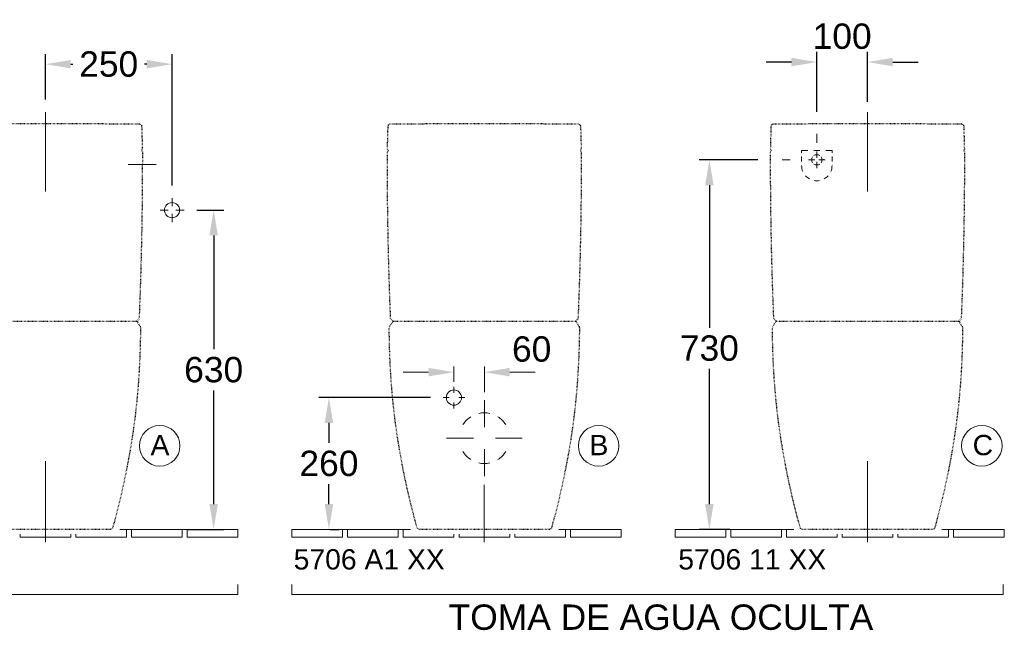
# Model space of a CAD drawing. Extents: x -36 to 10459, y -4640 to 3214.
# Tile 2 of 14: x 1269 to 3213, y -4564 to -3360. Entities that reach past the tile are written whole.
import ezdxf

# ---------------------------------------------------------------- set-up
doc = ezdxf.new("R2010")
doc.units = 0
doc.linetypes.add('ACAD_ISO03W100', pattern=[30, 12, -18])
doc.linetypes.add('VERDECKT2', pattern=[4.7625, 3.175, -1.5875])
doc.layers.get('Defpoints').update_dxf_attribs({"linetype": 'CONTINUOUS'})
doc.layers.add('0-Dick-Verdeckt', color=254, linetype='VERDECKT2', lineweight=30)
doc.layers.add('0-Dünn', color=2, linetype='CONTINUOUS', lineweight=5)
doc.styles.get("Standard").update_dxf_attribs({"font": 'arial.ttf'})
doc.styles.add('STYL2', font='arial.ttf')
doc.dimstyles.get("Standard").update_dxf_attribs({"dimscale": 0, "dimtxt": 50, "dimasz": 50, "dimexe": 20, "dimexo": 25, "dimgap": 15, "dimtad": 0, "dimtih": 1, "dimtoh": 1, "dimdec": 0, "dimdsep": 46, "dimtxsty": 'STYL2', "dimcen": 3, "dimclrd": 256, "dimclre": 256, "dimclrt": 256, "dimadec": 0, "dimazin": 0, "dimtfac": 1, "dimtdec": 0, "dimtofl": 0, "dimtmove": 0, "dimatfit": 3, "dimfxl": 0, "dimtolj": 1, "dimtzin": 0, "dimarcsym": 0})

# ---------------------------------------------------------------- blocks, each defined once
blk = doc.blocks.new('*D192')
at = {"layer": '0-Dünn', "linetype": 'Continuous', "lineweight": -2}
for p, q in [((1618.7, -3735.3), (1672.2, -3735.3)), ((1652.2, -3785.3), (1652.2, -4009.6)), ((1652.2, -4315), (1652.2, -4090.7)), ((1599.1, -4365), (1672.2, -4365))]:
    blk.add_line(p, q, dxfattribs=at)
at = {"layer": '0-Dünn', "linetype": 'Continuous'}
for points in [[(1643.8, -3785.3), (1660.5, -3785.3), (1652.2, -3735.3)], [(1643.8, -4315), (1660.5, -4315), (1652.2, -4365)]]:
    blk.add_solid(points, dxfattribs=at)
at = {"layer": 'Defpoints', "color": 0, "linetype": 'Continuous'}
for p in [(1593.7, -3735.3), (1574.1, -4365), (1652.2, -4365)]:
    blk.add_point(p, dxfattribs=at)
at = {"layer": '0-Dünn', "linetype": 'Continuous', "insert": (1652.2, -4050.2), "char_height": 50, "attachment_point": 5, "style": 'STYL2'}
blk.add_mtext('\\A1;630', dxfattribs=at)
blk = doc.blocks.new('*D193')
at = {"layer": '0-Dünn', "linetype": 'Continuous', "lineweight": -2}
for p, q in [((1320, -3516.9), (1320, -3427.5)), ((1570, -3686.6), (1570, -3427.5)), ((1370, -3447.5), (1374.4, -3447.5)), ((1520, -3447.5), (1515.6, -3447.5))]:
    blk.add_line(p, q, dxfattribs=at)
at = {"layer": '0-Dünn', "linetype": 'Continuous'}
for points in [[(1370, -3439.2), (1370, -3455.8), (1320, -3447.5)], [(1520, -3439.2), (1520, -3455.8), (1570, -3447.5)]]:
    blk.add_solid(points, dxfattribs=at)
at = {"layer": 'Defpoints', "color": 0, "linetype": 'Continuous'}
for p in [(1570, -3447.5), (1320, -3541.9), (1570, -3711.6)]:
    blk.add_point(p, dxfattribs=at)
at = {"layer": '0-Dünn', "linetype": 'Continuous', "insert": (1445, -3447.5), "char_height": 50, "attachment_point": 5, "style": 'STYL2'}
blk.add_mtext('\\A1;250', dxfattribs=at)
blk = doc.blocks.new('*D194')
at = {"layer": '0-Dünn', "linetype": 'Continuous', "lineweight": -2}
for p, q in [((2726.5, -3636.1), (2610.7, -3636.1)), ((2630.7, -3686.1), (2630.7, -3967.1)), ((2630.7, -4315), (2630.7, -4048.2)), ((2671.2, -4365), (2610.7, -4365))]:
    blk.add_line(p, q, dxfattribs=at)
at = {"layer": '0-Dünn', "linetype": 'Continuous'}
for points in [[(2622.3, -3686.1), (2639, -3686.1), (2630.7, -3636.1)], [(2622.3, -4315), (2639, -4315), (2630.7, -4365)]]:
    blk.add_solid(points, dxfattribs=at)
at = {"layer": 'Defpoints', "color": 0, "linetype": 'Continuous'}
for p in [(2751.5, -3636.1), (2630.7, -4365), (2696.2, -4365)]:
    blk.add_point(p, dxfattribs=at)
at = {"layer": '0-Dünn', "linetype": 'Continuous', "insert": (2630.7, -4007.7), "char_height": 50, "attachment_point": 5, "style": 'STYL2'}
blk.add_mtext('\\A1;730', dxfattribs=at)
blk = doc.blocks.new('*D195')
at = {"layer": '0-Dünn', "linetype": 'Continuous', "lineweight": -2}
for p, q in [((2842.8, -3541.5), (2842.8, -3423.4)), ((2942.8, -3522), (2942.8, -3423.4)), ((2792.8, -3443.4), (2742.8, -3443.4)), ((2992.8, -3443.4), (3042.8, -3443.4))]:
    blk.add_line(p, q, dxfattribs=at)
at = {"layer": '0-Dünn', "linetype": 'Continuous'}
for points in [[(2792.8, -3435), (2792.8, -3451.7), (2842.8, -3443.4)], [(2992.8, -3435), (2992.8, -3451.7), (2942.8, -3443.4)]]:
    blk.add_solid(points, dxfattribs=at)
at = {"layer": 'Defpoints', "color": 0, "linetype": 'Continuous'}
for p in [(2942.8, -3443.4), (2942.8, -3547), (2842.8, -3566.5)]:
    blk.add_point(p, dxfattribs=at)
at = {"layer": '0-Dünn', "linetype": 'Continuous', "insert": (2892.8, -3392.6), "char_height": 50, "attachment_point": 5, "style": 'STYL2'}
blk.add_mtext('\\A1;100', dxfattribs=at)
blk = doc.blocks.new('*D209')
at = {"layer": '0-Dünn', "linetype": 'Continuous', "lineweight": -2}
for p, q in [((2080.2, -4105), (1859.7, -4105)), ((1879.7, -4155), (1879.7, -4194.5)), ((1879.7, -4315), (1879.7, -4275.6)), ((1882.1, -4365), (1899.7, -4365))]:
    blk.add_line(p, q, dxfattribs=at)
at = {"layer": '0-Dünn', "linetype": 'Continuous'}
for points in [[(1871.4, -4155), (1888.1, -4155), (1879.7, -4105)], [(1871.4, -4315), (1888.1, -4315), (1879.7, -4365)]]:
    blk.add_solid(points, dxfattribs=at)
at = {"layer": 'Defpoints', "color": 0, "linetype": 'Continuous'}
for p in [(2105.2, -4105), (1857.1, -4365), (1879.7, -4365)]:
    blk.add_point(p, dxfattribs=at)
at = {"layer": '0-Dünn', "linetype": 'Continuous', "insert": (1879.7, -4235), "char_height": 50, "attachment_point": 5, "style": 'STYL2'}
blk.add_mtext('\\A1;260', dxfattribs=at)

msp = doc.modelspace()

# ---------------------------------------------------------------- linework, layer by layer
at = {"layer": '0-Dick-Verdeckt', "color": 0, "linetype": 'ACAD_ISO03W100', "ltscale": 0.09, "flags": 128}
for points in [[(1320, -4365), (1192.1, -4365, -0.344674), (1187.3, -4361.4), (1185.8, -4355.9, -0.012477), (1168.4, -4286.9, -0.013254), (1152.3, -4205.3, -0.016527), (1140.2, -4116.5, -0.021058), (1132.7, -3990.8, -0.003929), (1132.4, -3968.1, -0.164869), (1134.1, -3963.3), (1138.6, -3956, -0.145423), (1140.2, -3954.5), (1135.2, -3949.7), (1135, -3946.2, -0.004953), (1130.5, -3800.7, -0.004274), (1128.8, -3667.8, -0.001474), (1128.7, -3625.8, -0.00036), (1128.8, -3619.5), (1130.8, -3617.5), (1128.9, -3615.5), (1129, -3612.7, 0), (1129.7, -3586.2, 0), (1130.1, -3570, -0.4052), (1135.1, -3565.1, 0.000014), (1202.4, -3564.8, -0.000094), (1291.9, -3564.4, -0.002186), (1320.1, -3564.4, -0.002186), (1348.2, -3564.4, -0.000094), (1437.7, -3564.8, 0.000014), (1505.1, -3565.1, -0.4052), (1510, -3570, 0), (1510.5, -3586.2, 0), (1511.2, -3612.7), (1511.2, -3615.5), (1509.4, -3617.5), (1511.4, -3619.5, -0.00036), (1511.4, -3625.8, -0.001474), (1511.3, -3667.8, -0.004274), (1509.6, -3800.7, -0.004953), (1505.1, -3946.2), (1505, -3949.7), (1500, -3954.5, -0.145423), (1501.6, -3956), (1506.1, -3963.3, -0.164869), (1507.7, -3968.1, -0.003929), (1507.4, -3990.8, -0.021058), (1499.9, -4116.5, -0.016527), (1487.8, -4205.3, -0.013254), (1471.7, -4286.9, -0.012477), (1454.4, -4355.9), (1452.8, -4361.4, -0.344674), (1448, -4365), (1320.1, -4365)], [(2186.4, -4365), (2058.5, -4365, -0.344674), (2053.7, -4361.4), (2052.2, -4355.9, -0.012477), (2034.8, -4286.9, -0.013254), (2018.7, -4205.3, -0.016527), (2006.6, -4116.5, -0.021058), (1999.1, -3990.8, -0.003929), (1998.8, -3968.1, -0.164869), (2000.5, -3963.3), (2005, -3956, -0.145423), (2006.6, -3954.5), (2001.6, -3949.7), (2001.4, -3946.2, -0.004953), (1996.9, -3800.7, -0.004274), (1995.2, -3667.8, -0.001474), (1995.1, -3625.8, -0.00036), (1995.2, -3619.5), (1997.2, -3617.5), (1995.3, -3615.5), (1995.4, -3612.7, 0), (1996, -3586.2, 0), (1996.5, -3570, -0.4052), (2001.4, -3565.1, 0.000014), (2068.8, -3564.8, -0.000094), (2158.3, -3564.4, -0.002186), (2186.5, -3564.4, -0.002186), (2214.6, -3564.4, -0.000094), (2304.1, -3564.8, 0.000014), (2371.5, -3565.1, -0.4052), (2376.4, -3570, 0), (2376.9, -3586.2, 0), (2377.6, -3612.7), (2377.6, -3615.5), (2375.8, -3617.5), (2377.8, -3619.5, -0.00036), (2377.8, -3625.8, -0.001474), (2377.7, -3667.8, -0.004274), (2376, -3800.7, -0.004953), (2371.5, -3946.2), (2371.4, -3949.7), (2366.4, -3954.5, -0.145423), (2368, -3956), (2372.5, -3963.3, -0.164869), (2374.1, -3968.1, -0.003929), (2373.8, -3990.8, -0.021058), (2366.3, -4116.5, -0.016527), (2354.2, -4205.3, -0.013254), (2338.1, -4286.9, -0.012477), (2320.7, -4355.9), (2319.2, -4361.4, -0.344674), (2314.4, -4365), (2186.5, -4365)], [(2942.8, -4365), (2814.9, -4365, -0.344674), (2810.1, -4361.4), (2808.6, -4355.9, -0.012477), (2791.2, -4286.9, -0.013254), (2775.1, -4205.3, -0.016527), (2763, -4116.5, -0.021058), (2755.5, -3990.8, -0.003929), (2755.2, -3968.1, -0.164869), (2756.9, -3963.3), (2761.4, -3956, -0.145423), (2763, -3954.5), (2758, -3949.7), (2757.8, -3946.2, -0.004953), (2753.3, -3800.7, -0.004274), (2751.6, -3667.8, -0.001474), (2751.5, -3625.8, -0.00036), (2751.6, -3619.5), (2753.6, -3617.5), (2751.7, -3615.5), (2751.8, -3612.7, 0), (2752.4, -3586.2, 0), (2752.9, -3570, -0.4052), (2757.8, -3565.1, 0.000014), (2825.2, -3564.8, -0.000094), (2914.7, -3564.4, -0.002186), (2942.9, -3564.4, -0.002186), (2971, -3564.4, -0.000094), (3060.5, -3564.8, 0.000014), (3127.9, -3565.1, -0.4052), (3132.8, -3570, 0), (3133.3, -3586.2, 0), (3134, -3612.7), (3134, -3615.5), (3132.1, -3617.5), (3134.1, -3619.5, -0.00036), (3134.2, -3625.8, -0.001474), (3134.1, -3667.8, -0.004274), (3132.4, -3800.7, -0.004953), (3127.9, -3946.2), (3127.7, -3949.7), (3122.8, -3954.5, -0.145423), (3124.4, -3956), (3128.9, -3963.3, -0.164869), (3130.5, -3968.1, -0.003929), (3130.2, -3990.8, -0.021058), (3122.7, -4116.5, -0.016527), (3110.6, -4205.3, -0.013254), (3094.5, -4286.9, -0.012477), (3077.1, -4355.9), (3075.6, -4361.4, -0.344674), (3070.8, -4365), (2942.9, -4365)]]:
    msp.add_lwpolyline(points, format="xyb", dxfattribs=at)
for points in [[(1140.2, -3954.5), (1500, -3954.5)], [(2006.6, -3954.5), (2366.4, -3954.5)], [(2763, -3954.5), (3122.8, -3954.5)]]:
    msp.add_lwpolyline(points, dxfattribs=at)
at = {"layer": '0-Dünn', "linetype": 'Continuous'}
for p, q in [((1320, -3541.9), (1320, -3698.7)), ((2942.8, -3541.9), (2942.8, -3698.7)), ((2842.8, -3584.8), (2842.8, -3602.3)), ((2812.8, -3617.6), (2824.8, -3617.6)), ((2812.8, -3622.6), (2812.8, -3617.6)), ((2812.8, -3639.5), (2812.8, -3629.5)), ((2836.8, -3617.6), (2848.8, -3617.6)), ((2842.8, -3619.9), (2842.8, -3631.9)), ((2860.8, -3617.6), (2872.8, -3617.6)), ((2872.8, -3622.6), (2872.8, -3617.6)), ((2872.8, -3639.5), (2872.8, -3629.5)), ((1538.8, -3645.3), (1483.2, -3645.3)), ((2774.1, -3636.1), (2790.3, -3636.1)), ((2826.6, -3636.1), (2838.6, -3636.1)), ((2842.8, -3652.3), (2842.8, -3640.3)), ((2859.1, -3636.1), (2847, -3636.1)), ((1570, -3711.6), (1570, -3727.8)), ((1546.3, -3735.3), (1562.5, -3735.3)), ((1570, -3759), (1570, -3742.7)), ((1593.7, -3735.3), (1577.4, -3735.3)), ((2076.5, -4054.8), (2026.5, -4054.8)), ((2126.5, -4073.9), (2126.5, -4043.8)), ((2186.5, -4094), (2186.5, -4043.8)), ((2236.5, -4054.8), (2286.5, -4054.8)), ((2126.5, -4095.6), (2126.5, -4083.8)), ((2117, -4105), (2105.2, -4105)), ((2126.5, -4114.5), (2126.5, -4126.3)), ((2136, -4105), (2147.8, -4105)), ((2186.5, -4163.4), (2186.5, -4110.2)), ((2164.8, -4185), (2111.6, -4185)), ((2208.2, -4185), (2261.4, -4185)), ((2186.5, -4206.7), (2186.5, -4259.9)), ((1320, -4390.3), (1320, -4230.5)), ((2942.8, -4390.3), (2942.8, -4230.5)), ((2186.4, -4390.3), (2186.4, -4277)), ((1480.1, -4365), (1466.9, -4365)), ((1480.1, -4365), (1480.1, -4380)), ((1480.1, -4365), (1490.1, -4365)), ((1590.1, -4365), (1490.1, -4365)), ((1490.1, -4365), (1490.1, -4380)), ((1590.1, -4380), (1590.1, -4365)), ((1590.1, -4365), (1600.1, -4365)), ((1700.1, -4365), (1600.1, -4365)), ((1600.1, -4365), (1600.1, -4380)), ((1700.1, -4380), (1700.1, -4365)), ((1806.5, -4365), (1906.5, -4365)), ((1806.5, -4380), (1806.5, -4365)), ((1881.5, -4365), (1838.1, -4365)), ((1906.5, -4365), (1906.5, -4380)), ((1906.5, -4365), (1916.5, -4365)), ((1916.5, -4365), (2016.5, -4365)), ((1916.5, -4380), (1916.5, -4365)), ((2016.5, -4365), (2016.5, -4380)), ((2016.5, -4365), (2026.5, -4365)), ((2026.5, -4365), (2040.7, -4365)), ((2026.5, -4365), (2026.5, -4380)), ((2346.5, -4365), (2333.3, -4365)), ((2346.5, -4365), (2346.5, -4380)), ((2346.5, -4365), (2356.5, -4365)), ((2456.5, -4365), (2356.5, -4365)), ((2356.5, -4365), (2356.5, -4380)), ((2456.5, -4380), (2456.5, -4365)), ((2562.9, -4365), (2662.9, -4365)), ((2562.9, -4380), (2562.9, -4365)), ((2662.9, -4365), (2662.9, -4380)), ((2662.9, -4365), (2672.9, -4365)), ((2672.9, -4365), (2772.9, -4365)), ((2672.9, -4380), (2672.9, -4365)), ((2772.9, -4365), (2772.9, -4380)), ((2772.9, -4365), (2782.9, -4365)), ((2782.9, -4365), (2797.1, -4365)), ((2782.9, -4365), (2782.9, -4380)), ((3102.9, -4365), (3089.7, -4365)), ((3102.9, -4365), (3102.9, -4380)), ((3102.9, -4365), (3112.9, -4365)), ((3212.9, -4365), (3112.9, -4365)), ((3112.9, -4365), (3112.9, -4380)), ((3212.9, -4380), (3212.9, -4365)), ((1270.1, -4380), (1270.1, -4374.2)), ((1270.1, -4380), (1370.1, -4380)), ((1370.1, -4380), (1370.1, -4374.2)), ((1380.1, -4380), (1380.1, -4374.2)), ((1380.1, -4380), (1480.1, -4380)), ((1490.1, -4380), (1590.1, -4380)), ((1600.1, -4380), (1700.1, -4380)), ((1870.1, -4380), (1806.5, -4380)), ((1906.5, -4380), (1870.1, -4380)), ((2016.5, -4380), (1916.5, -4380)), ((2126.5, -4380), (2026.5, -4380)), ((2126.5, -4380), (2126.5, -4374.2)), ((2136.5, -4380), (2136.5, -4374.2)), ((2136.5, -4380), (2236.5, -4380)), ((2236.5, -4380), (2236.5, -4374.2)), ((2246.5, -4380), (2246.5, -4374.2)), ((2246.5, -4380), (2346.5, -4380)), ((2356.5, -4380), (2456.5, -4380)), ((2626.5, -4380), (2562.9, -4380)), ((2662.9, -4380), (2626.5, -4380)), ((2772.9, -4380), (2672.9, -4380)), ((2882.9, -4380), (2782.9, -4380)), ((2882.9, -4380), (2882.9, -4374.2)), ((2892.9, -4380), (2892.9, -4374.2)), ((2892.9, -4380), (2992.9, -4380)), ((2992.9, -4380), (2992.9, -4374.2)), ((3002.9, -4380), (3002.9, -4374.2)), ((3002.9, -4380), (3102.9, -4380)), ((3112.9, -4380), (3212.9, -4380))]:
    msp.add_line(p, q, dxfattribs=at)
at = {"layer": '0-Dünn'}
for points in [[(183.7, -4473.3), (183.7, -4493.3), (1700.1, -4493.3), (1700.1, -4473.3)], [(1806.5, -4473.3), (1806.5, -4493.3), (3210.6, -4493.3), (3210.6, -4473.3)]]:
    msp.add_lwpolyline(points, dxfattribs=at)
at = {"layer": '0-Dünn', "linetype": 'Continuous'}
for centre, radius in [((1570, -3735.3), 15), ((2126.5, -4105), 15), ((1545.7, -4200.1), 40), ((2412.1, -4200.1), 40), ((3168.5, -4200.1), 40)]:
    msp.add_circle(centre, radius, dxfattribs=at)
for centre, radius, start, end in [((2842.8, -3636.1), 10.1, 144.9149, 215.0851), ((2842.8, -3636.1), 10.1, 54.9149, 125.0851), ((2842.8, -3636.1), 10.1, 324.9149, 35.0851), ((2842.8, -3647.6), 30, 180, 202.8752), ((2842.8, -3636.1), 10.1, 234.9149, 305.0851), ((2842.8, -3647.6), 30, 337.1248, 0), ((2842.8, -3647.6), 30, 222.0633, 241.2515), ((2842.8, -3647.6), 30, 298.7485, 317.9367), ((2842.8, -3647.6), 30, 260.4396, 279.5604), ((2186.5, -4185), 50, 77.1777, 102.8223), ((2186.5, -4185), 50, 122.1777, 147.8223), ((2186.5, -4185), 50, 32.1777, 57.8223), ((2186.5, -4185), 50, 212.1777, 237.8223), ((2186.5, -4185), 50, 302.1777, 327.8223), ((2186.5, -4185), 50, 257.1777, 282.8223)]:
    msp.add_arc(centre, radius, start, end, dxfattribs=at)
msp.add_point((2856, -3636.1), dxfattribs=at)
for points in [[(2076.5, -4046.5), (2076.5, -4063.2), (2126.5, -4054.8)], [(2236.5, -4046.5), (2236.5, -4063.2), (2186.5, -4054.8)]]:
    msp.add_solid(points, dxfattribs=at)

# ---------------------------------------------------------------- texts
for s, p in [('A', (1527.6, -4218.6)), ('B', (2394.1, -4218.6)), ('C', (3150.4, -4218.6))]:
    msp.add_text(s, height=40, dxfattribs=at).set_placement(p)
at = {"layer": '0-Dünn', "linetype": 'Continuous', "insert": (2279.9, -4009.5), "char_height": 50, "attachment_point": 5}
msp.add_mtext('\\A1;60', dxfattribs=at)
at = {"layer": '0-Dünn', "linetype": 'Continuous', "char_height": 40, "attachment_point": 1}
for s, width, insert in [('5706 A1 XX', 339.449, (1810.1, -4404)), ('5706 11 XX', 334.169, (2569.3, -4404))]:
    msp.add_mtext_dynamic_manual_height_columns(s, width=width, gutter_width=1025.1, heights=[0], dxfattribs=dict(at, insert=insert))
at = {"layer": '0-Dünn', "linetype": 'Continuous', "insert": (2116, -4513), "char_height": 50, "width": 1374.892, "attachment_point": 1}
msp.add_mtext('TOMA DE AGUA OCULTA', dxfattribs=at)

# ---------------------------------------------------------------- dimensions: what is measured, and where the dimension line sits
at = {"layer": '0-Dünn', "linetype": 'Continuous'}
for base, p1, p2, override, picture, middle in [((2942.8, -3443.4), (2842.8, -3566.5), (2942.8, -3547), {"dimscale": 1, "dimtxt": 50, "dimtmove": 1}, '*D195', (2892.8, -3392.6)), ((1570, -3447.5), (1320, -3541.9), (1570, -3711.6), {"dimscale": 1, "dimtxt": 50, "dimtmove": 0}, '*D193', (1445, -3447.5))]:
    dim = msp.add_linear_dim(base=base, p1=p1, p2=p2, dimstyle='Standard', override=override, dxfattribs=at)
    dim.commit()
    dim.dimension.update_dxf_attribs({"geometry": picture, "text_midpoint": middle, "dimtype": 160})
dim = msp.add_linear_dim(base=(2630.7, -4365), p1=(2751.5, -3636.1), p2=(2696.2, -4365), angle=90, text='730', dimstyle='Standard', override={"dimscale": 1, "dimtxt": 50, "dimtmove": 0}, dxfattribs=at)
dim.commit()
dim.dimension.update_dxf_attribs({"geometry": '*D194', "text_midpoint": (2630.7, -4007.7), "dimtype": 160})
for base, p1, p2, override, picture, middle in [((1652.2, -4365), (1593.7, -3735.3), (1574.1, -4365), {"dimscale": 1, "dimtxt": 50, "dimtmove": 0}, '*D192', (1652.2, -4050.2)), ((1879.7, -4365), (2105.2, -4105), (1857.1, -4365), {"dimscale": 1}, '*D209', (1879.7, -4235))]:
    dim = msp.add_linear_dim(base=base, p1=p1, p2=p2, angle=90, dimstyle='Standard', override=override, dxfattribs=at)
    dim.commit()
    dim.dimension.update_dxf_attribs({"geometry": picture, "text_midpoint": middle, "dimtype": 160})

doc.saveas('drawing.dxf')
